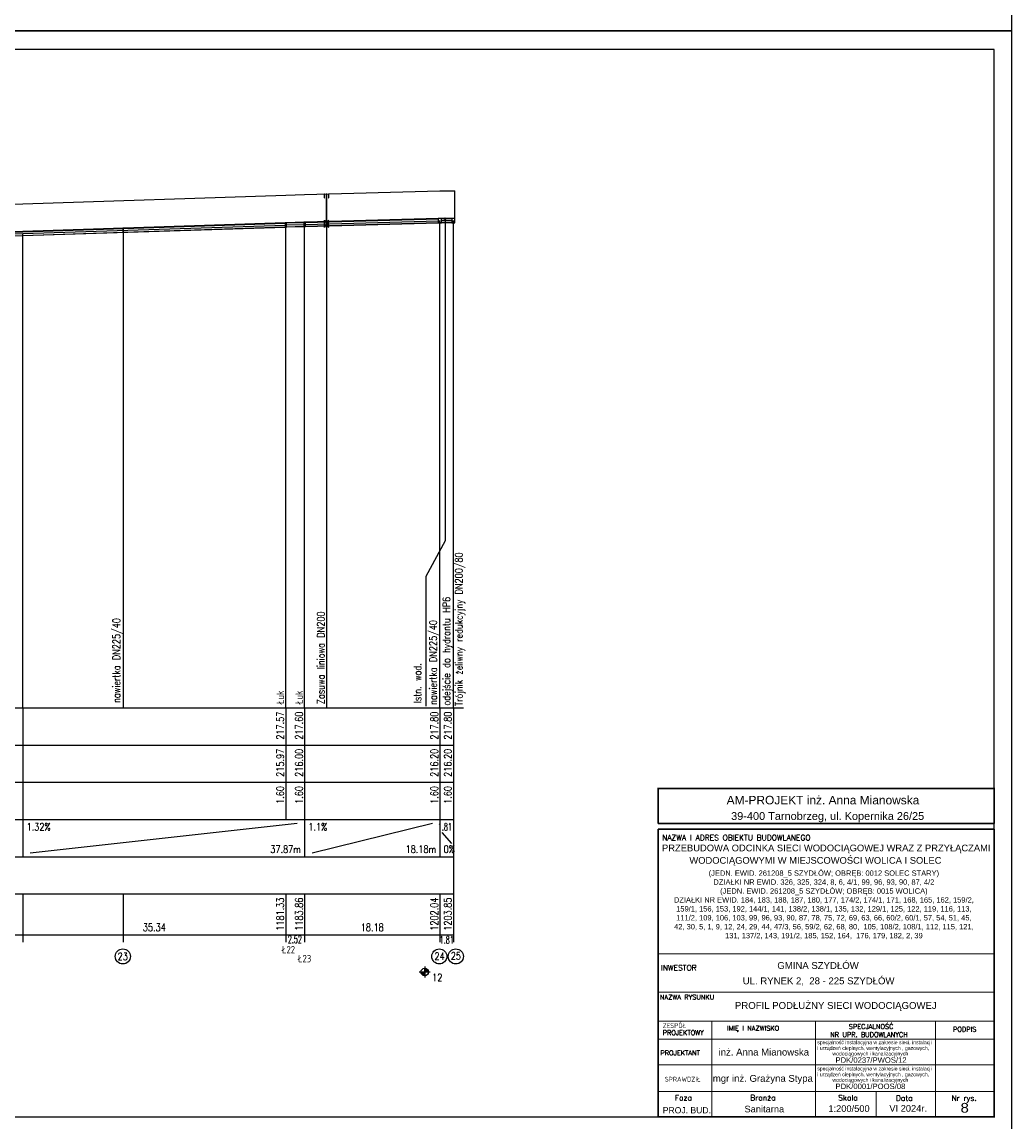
# Model space of a CAD drawing. Extents: x 122 to 1445, y -293 to 2085.
# Tile 35 of 38: x 955 to 1221, y 1195 to 1491. Entities that reach past the tile are written whole.
import ezdxf
from ezdxf.enums import TextEntityAlignment as Align

# ---------------------------------------------------------------- set-up
doc = ezdxf.new("R2010")
doc.units = 0
doc.header["$LTSCALE"] = 0.2
doc.header["$MEASUREMENT"] = 0
doc.layers.get('0').update_dxf_attribs({"color": 8, "linetype": 'CONTINUOUS'})
for name, color, linetype, lineweight in [('!!IS_COPIS', 7, 'CONTINUOUS', 15), ('ARKUSZ_OPIS', 5, 'CONTINUOUS', 30), ('COPIS', 7, 'CONTINUOUS', 13)]:
    doc.layers.add(name, color=color, linetype=linetype, lineweight=lineweight)
for name, color, linetype in [('Armatura', 7, 'CONTINUOUS'), ('Liczby', 7, 'CONTINUOUS'), ('Linie_opisowe', 7, 'CONTINUOUS'), ('Linie_tabeli', 7, 'CONTINUOUS'), ('Odcinki', 7, 'CONTINUOUS'), ('Opis_Arm', 7, 'CONTINUOUS'), ('Opis_PZ', 7, 'CONTINUOUS'), ('Opis_uzbr_p', 7, 'CONTINUOUS'), ('Osie', 7, 'CONTINUOUS'), ('Teren_istn', 3, 'CONTINUOUS'), ('Uzbr_podz', 7, 'CONTINUOUS'), ('warstwa_nr_0', 8, 'CONTINUOUS'), ('Wezly', 7, 'CONTINUOUS')]:
    doc.layers.add(name, color=color, linetype=linetype)
doc.styles.add('LOGO', font='arial.ttf')
doc.styles.add('R', font='arial.ttf')
doc.styles.add('RD', font='arial.ttf', dxfattribs={"width": 1.1})
doc.styles.add('S', font='simplex.shx', dxfattribs={"width": 0.9, "height": 2.1})
doc.styles.get("Standard").update_dxf_attribs({"font": 'txt.shx'})
doc.styles.add('TIMES', font='times.ttf')

msp = doc.modelspace()

# ---------------------------------------------------------------- linework, layer by layer
msp.add_line((1071.63787, 1438.30484), (1071.57929, 1445.74186))
at = {"layer": 'Armatura'}
for p, q in [((982.45537, 1435.69144), (982.36537, 1435.68844)), ((982.36537, 1435.68844), (982.36537, 1434.56344)), ((982.45537, 1435.66464), (982.36537, 1435.66164)), ((982.36537, 1434.59024), (982.45537, 1434.59314)), ((982.36537, 1434.56344), (982.45537, 1434.56644)), ((982.54537, 1435.69434), (982.45537, 1435.69144)), ((982.54537, 1435.66754), (982.45537, 1435.66464)), ((982.45537, 1434.59314), (982.54537, 1434.59614)), ((982.45537, 1434.56644), (982.54537, 1434.56934)), ((982.54537, 1434.56934), (982.54537, 1435.69434))]:
    msp.add_line(p, q, dxfattribs=at)
msp.add_lwpolyline([(1036.49827, 1444.85064, 0.05, 0.05, 0), (1037.72047, 1444.85064, 0.05, 0.05, 0)], format="xyseb", dxfattribs=at)
for points in [[(1036.49827, 1443.85064), (1036.55377, 1443.85064), (1036.55377, 1444.85064), (1036.49827, 1444.85064)], [(1037.05377, 1436.90064), (1037.16487, 1436.90064), (1037.16487, 1444.85064), (1037.05377, 1444.85064)], [(1037.66487, 1443.85064), (1037.72047, 1443.85064), (1037.72047, 1444.85064), (1037.66487, 1444.85064)], [(1036.55377, 1435.90064), (1036.55377, 1437.90064), (1037.66487, 1435.90064), (1037.66487, 1437.90064)]]:
    msp.add_lwpolyline(points, close=True, dxfattribs=at)
at = {"layer": 'COPIS'}
msp.add_line((1184.85851, 1203.64002), (1184.85851, 1196.76042), dxfattribs=at)
at = {"layer": 'COPIS', "color": 7, "lineweight": 40, "const_width": 0.46071}
for points in [[(1126.23992, 1275.62137), (1126.23992, 1285.04451), (1216.59527, 1285.04451), (1216.59527, 1275.62137)], [(1126.23992, 1275.62137), (1216.59527, 1275.62137)], [(1216.59527, 1274.14941), (1216.59527, 1196.76042), (1126.23992, 1196.76042), (1126.23992, 1274.14941)], [(1126.23992, 1274.14941), (1216.59527, 1274.14941)]]:
    msp.add_lwpolyline(points, dxfattribs=at)
at = {"layer": 'COPIS', "color": 7, "lineweight": 13}
for points in [[(1126.23992, 1240.6562), (1216.59527, 1240.6562)], [(1126.23992, 1230.35743), (1216.59527, 1230.35743)], [(1126.23992, 1222.49503), (1216.59527, 1222.49503)], [(1140.70059, 1222.49503), (1140.70059, 1196.76042)], [(1168.56715, 1222.49503), (1168.56715, 1196.76042)], [(1200.79802, 1222.49503), (1200.79802, 1196.76042)], [(1126.23992, 1217.65482), (1216.59527, 1217.65482)], [(1126.23992, 1210.74336), (1216.59527, 1210.74336)], [(1126.23992, 1203.64002), (1216.59527, 1203.64002)]]:
    msp.add_lwpolyline(points, dxfattribs=at)
at = {"layer": 'Liczby'}
for p, q in [((1062.62977, 1235.26944), (1064.39557, 1236.20844)), ((1062.66467, 1235.20904), (1064.36067, 1236.26884)), ((1062.70367, 1235.15114), (1064.32167, 1236.32674)), ((1062.74667, 1235.09614), (1064.27867, 1236.38174)), ((1062.79337, 1235.04424), (1064.23197, 1236.43364)), ((1062.84357, 1234.99584), (1064.18177, 1236.48204)), ((1062.89697, 1234.95094), (1064.12837, 1236.52694)), ((1062.95347, 1234.90994), (1064.07187, 1236.56794)), ((1063.01267, 1234.87294), (1064.01267, 1236.60494)), ((1063.07427, 1234.84014), (1063.95107, 1236.63774)), ((1063.13807, 1234.81174), (1063.88727, 1236.66614)), ((1063.20367, 1234.78784), (1063.82167, 1236.69004)), ((1063.27077, 1234.76864), (1063.75457, 1236.70924)), ((1063.33907, 1234.75414), (1063.68627, 1236.72374)), ((1063.40817, 1234.74444), (1063.61717, 1236.73344)), ((1063.47777, 1234.73954), (1063.54757, 1236.73834)), ((1063.51267, 1237.23894), (1063.51267, 1234.23894)), ((1062.01267, 1235.73894), (1065.01267, 1235.73894)), ((1062.51507, 1235.66914), (1064.51027, 1235.80874)), ((1062.52237, 1235.59974), (1064.50297, 1235.87814)), ((1062.53457, 1235.53104), (1064.49077, 1235.94684)), ((1062.55137, 1235.46334), (1064.47397, 1236.01454)), ((1062.57297, 1235.39694), (1064.45237, 1236.08094)), ((1062.59917, 1235.33224), (1064.42617, 1236.14564))]:
    msp.add_line(p, q, dxfattribs=at)
msp.add_circle((1063.51267, 1235.73894), 1, dxfattribs=at)
at = {"layer": 'Linie_opisowe'}
for p, q in [((982.45537, 1435.12894), (982.45537, 1306.73894)), ((1037.10937, 1436.90064), (1037.10937, 1306.73894))]:
    msp.add_line(p, q, dxfattribs=at)
msp.add_lwpolyline([(1069.02077, 1438.23894), (1069.02077, 1351.61776), (1063.77321, 1342.10204), (1063.77321, 1307.22321)], dxfattribs=at)
at = {"layer": 'Linie_tabeli'}
for p, q in [((258.52647, 1306.73894), (1073.90927, 1306.73894)), ((955.49537, 1306.73894), (955.49537, 1276.73894)), ((1026.18067, 1306.73894), (1026.18067, 1276.73894)), ((1031.22937, 1306.73894), (1031.22937, 1276.73894)), ((1067.59927, 1306.73894), (1067.59927, 1276.73894)), ((1071.20927, 1306.73894), (1071.20927, 1276.73894)), ((258.52647, 1296.73894), (1071.20927, 1296.73894)), ((258.52647, 1286.73894), (1071.20927, 1286.73894)), ((258.52647, 1276.73894), (1071.20927, 1276.73894)), ((955.49537, 1276.73894), (955.49537, 1266.73894)), ((957.49537, 1267.73894), (1029.22937, 1275.73894)), ((1031.22937, 1276.73894), (1031.22937, 1266.73894)), ((1033.22937, 1267.73894), (1065.59927, 1275.73894)), ((1067.59927, 1276.73894), (1067.59927, 1266.73894)), ((1071.20927, 1276.73894), (1071.20927, 1256.73894)), ((1068.09927, 1273.23894), (1070.70927, 1270.23894)), ((258.52647, 1266.73894), (1071.20927, 1266.73894)), ((258.52647, 1256.73894), (1071.20927, 1256.73894)), ((955.49537, 1256.73894), (955.49537, 1243.73894)), ((982.45537, 1256.73894), (982.45537, 1243.73894)), ((1026.18067, 1256.73894), (1026.18067, 1243.73894)), ((1031.22937, 1256.73894), (1031.22937, 1243.73894)), ((1067.59927, 1256.73894), (1067.59927, 1243.73894)), ((1071.20927, 1256.73894), (1071.20927, 1243.73894)), ((258.52647, 1245.73894), (1071.20927, 1245.73894))]:
    msp.add_line(p, q, dxfattribs=at)
msp.add_lwpolyline([(146.68012, 1196.76042), (1216.59527, 1196.76042), (1216.59527, 1483.76042), (146.68012, 1483.76042)], close=True, dxfattribs=at)
for points in [[(1067.59927, 1306.73894), (1067.59927, 1437.73894)], [(1071.20927, 1306.73894), (1071.20927, 1437.73894)], [(1026.18067, 1306.73894), (1026.18067, 1436.57224)], [(1031.22937, 1306.73894), (1031.22937, 1436.73894)], [(955.49537, 1306.73894), (955.49537, 1434.23894)]]:
    msp.add_lwpolyline(points, dxfattribs=at)
for centre in [(982.36912, 1239.92385), (1067.43924, 1239.92385), (1071.87428, 1239.92385)]:
    msp.add_circle(centre, 2.02278, dxfattribs=at)
at = {"layer": 'Odcinki'}
for points in [[(1026.39497, 1437.11504), (1031.01507, 1437.26754), (1031.01507, 1437.29434), (1026.39497, 1437.14184)], [(1031.44367, 1437.28054), (1067.17067, 1438.26284), (1067.17067, 1438.28964), (1031.44367, 1437.30734)], [(1068.02787, 1438.27464), (1070.78067, 1438.27464), (1070.78067, 1438.30144), (1068.02787, 1438.30144)], [(918.18087, 1433.49244), (955.49537, 1434.77464), (955.49537, 1434.80144), (918.18087, 1433.51924)], [(955.49537, 1434.77464), (1025.96647, 1437.10094), (1025.96647, 1437.12774), (955.49537, 1434.80144)], [(955.49537, 1433.70324), (1025.96647, 1436.02954), (1025.96647, 1436.00274), (955.49537, 1433.67644)], [(1026.39497, 1436.04364), (1031.01507, 1436.19614), (1031.01507, 1436.16934), (1026.39497, 1436.01684)], [(1031.44367, 1436.20914), (1067.17067, 1437.19144), (1067.17067, 1437.16464), (1031.44367, 1436.18234)], [(1068.02787, 1437.20324), (1070.78067, 1437.20324), (1070.78067, 1437.17644), (1068.02787, 1437.17644)], [(918.18087, 1432.42104), (955.49537, 1433.70324), (955.49537, 1433.67644), (918.18087, 1432.39424)]]:
    msp.add_lwpolyline(points, close=True, dxfattribs=at)
for points in [[(1071.63787, 1438.30484), (1071.63787, 1438.27804)], [(1071.63787, 1437.17984), (1071.63787, 1437.20664)]]:
    msp.add_lwpolyline(points, dxfattribs=at)
at = {"layer": 'Osie'}
for p, q in [((1031.44367, 1436.74484), (1067.17067, 1437.72714)), ((1068.02787, 1437.73894), (1070.78067, 1437.73894)), ((955.49537, 1434.23894), (1025.96647, 1436.56524)), ((1026.39497, 1436.57934), (1031.01507, 1436.73184)), ((918.18087, 1432.95674), (955.49537, 1434.23894))]:
    msp.add_line(p, q, dxfattribs=at)
at = {"layer": 'Teren_istn'}
msp.add_lwpolyline([(258.52647, 1403.73894), (361.80977, 1407.38894), (469.90647, 1415.23894), (499.85597, 1415.73894), (524.96217, 1418.08894), (555.15917, 1419.85374), (587.41697, 1421.73894), (660.71457, 1426.73894), (702.15047, 1430.23894), (718.87777, 1436.73894), (764.14577, 1437.23894), (810.97927, 1437.83894), (862.90727, 1439.23894), (868.18747, 1439.23894), (912.00487, 1440.74454), (917.96657, 1440.94944), (955.49537, 1442.23894), (1026.18067, 1444.57224), (1031.22937, 1444.73894), (1067.59927, 1445.73894), (1071.20927, 1445.73894), (1071.57929, 1445.74186)], dxfattribs=at)
at = {"layer": 'Uzbr_podz'}
for radius in [0.2362, 0.225]:
    msp.add_circle((1069.02077, 1438.23894), radius, dxfattribs=at)
at = {"layer": 'warstwa_nr_0'}
for points in [[(121.68012, 1488.76042), (1221.37834, 1488.76042), (1221.37834, 1785.76042), (121.68012, 1785.76042)], [(121.68012, 1191.76042), (1221.37834, 1191.76042), (1221.37834, 1488.76042), (121.68012, 1488.76042)]]:
    msp.add_lwpolyline(points, close=True, dxfattribs=at)
at = {"layer": 'Wezly'}
for p, q in [((1031.22937, 1437.30144), (1031.01507, 1437.29434)), ((1031.01507, 1437.29434), (1031.01507, 1436.16934)), ((1031.44367, 1437.30734), (1031.22937, 1437.30144)), ((1031.44367, 1436.18234), (1031.44367, 1437.30734)), ((1067.59927, 1438.30144), (1067.17067, 1438.28964)), ((1067.17067, 1438.28964), (1067.17067, 1437.16464)), ((1067.59927, 1438.27464), (1067.17067, 1438.26284)), ((1068.02787, 1438.30144), (1067.59927, 1438.30144)), ((1068.02787, 1438.27464), (1067.59927, 1438.27464)), ((1068.02787, 1437.17644), (1068.02787, 1438.30144)), ((1071.20927, 1438.30144), (1070.78067, 1438.30144)), ((1070.78067, 1438.30144), (1070.78067, 1437.17644)), ((1071.20927, 1438.27464), (1070.78067, 1438.27464)), ((1071.63787, 1438.30484), (1071.20927, 1438.30144)), ((1071.63787, 1438.27804), (1071.20927, 1438.27464)), ((1071.63787, 1437.17984), (1071.63787, 1438.30484)), ((1026.18067, 1437.13474), (1025.96647, 1437.12774)), ((1025.96647, 1437.12774), (1025.96647, 1436.00274)), ((1026.18067, 1437.10804), (1025.96647, 1437.10094)), ((1025.96647, 1436.02954), (1026.18067, 1436.03654)), ((1025.96647, 1436.00274), (1026.18067, 1436.00974)), ((1026.39497, 1437.14184), (1026.18067, 1437.13474)), ((1026.39497, 1437.11504), (1026.18067, 1437.10804)), ((1026.18067, 1436.03654), (1026.39497, 1436.04364)), ((1026.18067, 1436.00974), (1026.39497, 1436.01684)), ((1026.39497, 1436.01684), (1026.39497, 1437.14184)), ((1031.22937, 1437.27464), (1031.01507, 1437.26754)), ((1031.01507, 1436.19614), (1031.22937, 1436.20324)), ((1031.01507, 1436.16934), (1031.22937, 1436.17644)), ((1031.44367, 1437.28054), (1031.22937, 1437.27464)), ((1031.22937, 1436.20324), (1031.44367, 1436.20914)), ((1031.22937, 1436.17644), (1031.44367, 1436.18234)), ((1067.17067, 1437.19144), (1067.59927, 1437.20324)), ((1067.17067, 1437.16464), (1067.59927, 1437.17644)), ((1067.59927, 1437.20324), (1068.02787, 1437.20324)), ((1067.59927, 1437.17644), (1068.02787, 1437.17644)), ((1070.78067, 1437.20324), (1071.20927, 1437.20324)), ((1070.78067, 1437.17644), (1071.20927, 1437.17644)), ((1071.20927, 1437.20324), (1071.63787, 1437.20664)), ((1071.20927, 1437.17644), (1071.63787, 1437.17984))]:
    msp.add_line(p, q, dxfattribs=at)

# ---------------------------------------------------------------- texts
at = {"layer": '!!IS_COPIS', "color": 7, "style": 'RD'}
for s, p in [('GMINA SZYDŁÓW ', (1158.29829, 1236.5593)), ('UL. RYNEK 2,  28 - 225 SZYDŁÓW ', (1149.0036, 1232.43028)), ('PROFIL PODŁUŻNY SIECI WODOCIĄGOWEJ', (1146.90886, 1225.81231))]:
    msp.add_text(s, height=1.8435681, dxfattribs=at).set_placement(p)
at = {"layer": 'ARKUSZ_OPIS', "color": 0, "insert": (1170.81212, 1253.78368), "char_height": 1.44, "width": 80.8599441, "attachment_point": 5, "style": 'TIMES'}
msp.add_mtext('{\\fArial|b0|i0|c238|p34;(JEDN. EWID. 261208_5 SZYDŁÓW; OBRĘB: 0012 SOLEC STARY)\\PDZIAŁKI NR EWID. 326, 325, 324, 8, 6, 4/1, 99, 96, 93, 90, 87, 4/2\\P(JEDN. EWID. 261208_5 SZYDŁÓW; OBRĘB: 0015 WOLICA)\\PDZIAŁKI NR EWID. 184, 183, 188, 187, 180, 177, 174/2, 174/1, 171, 168, 165, 162, 159/2, 159/1, 156, 153, 192, 144/1, 141, 138/2, 138/1, 135, 132, 129/1, 125, 122, 119, 116, 113, 111/2, 109, 106, 103, 99, 96, 93, 90, 87, 78, 75, 72, 69, 63, 66, 60/2, 60/1, 57, 54, 51, 45, 42, 30, 5, 1, 9, 12, 24, 29, 44, 47/3, 56, 59/2, 62, 68, 80,  105, 108/2, 108/1, 112, 115, 121, 131, 137/2, 143, 191/2, 185, 152, 164,  176, 179, 182, 2, 39}', dxfattribs=at)
at = {"layer": 'COPIS', "style": 'LOGO'}
for s, height, p in [('AM-PROJEKT inż. Anna Mianowska', 2.2926758, (1144.67576, 1280.80051)), ('39-400 Tarnobrzeg, ul. Kopernika 26/25', 2.1016195, (1145.87943, 1276.61893))]:
    msp.add_text(s, height=height, dxfattribs=at).set_placement(p)
at = {"layer": 'COPIS', "color": 7, "lineweight": 13, "style": 'S'}
for s, height, p in [('NAZWA I ADRES OBIEKTU BUDOWLANEGO', 1.4742622, (1127.35653, 1271.11088)), ('INWESTOR', 1.474262, (1127.00562, 1236.13985)), ('NAZWA RYSUNKU', 1.2899794, (1126.74836, 1228.33156)), ('ZESPÓŁ', 1.289979, (1127.48573, 1220.67886)), ('IMIĘ I NAZWISKO', 1.2899794, (1144.74957, 1219.9755)), ('SPECJALNOŚĆ ', 1.2899794, (1177.50417, 1220.41322)), ('PROJEKTOWY', 1.289979, (1127.48573, 1218.76189)), ('NR UPR. BUDOWLANYCH', 1.2899794, (1172.51093, 1218.2482)), ('PODPIS', 1.289979, (1205.53603, 1219.69155)), ('PROJEKTANT', 1.289979, (1126.86878, 1213.33573)), ('SPRAWDZIŁ', 1.289979, (1128.04073, 1206.27135)), ('Faza', 1.474262, (1130.74872, 1201.16594)), ('Branża', 1.474262, (1151.0404, 1201.21306)), ('Skala', 1.474262, (1174.68545, 1201.1864)), ('Data', 1.474262, (1190.17617, 1201.0984)), ('Nr rys.', 1.474262, (1205.12544, 1201.0984))]:
    msp.add_text(s, height=height, dxfattribs=at).set_placement(p)
at = {"layer": 'COPIS', "color": 7, "lineweight": 9, "style": 'R'}
for s, p in [('PRZEBUDOWA ODCINKA SIECI WODOCIĄGOWEJ WRAZ Z PRZYŁĄCZAMI ', (1127.31304, 1268.18435)), ('WODOCIĄGOWYMI W MIEJSCOWOŚCI WOLICA I SOLEC ', (1134.66865, 1264.83938))]:
    msp.add_text(s, height=1.8, dxfattribs=at).set_placement(p)
at = {"layer": 'COPIS', "color": 7, "style": 'RD'}
for s, height, p in [('inż. Anna Mianowska', 1.8428278, (1142.50193, 1213.28265)), ('specjalność instalacyjna w zakresie sieci, instalacji ', 0.9828, (1169.02774, 1216.32845)), ('i urządzeń cieplnych, wentylacyjnych , gazowych, ', 0.9828, (1169.02774, 1214.77129)), ('wodociągowych i kanalizacyjnych', 0.9828, (1173.11008, 1213.28595)), ('PDK/0237/PWOS/12', 1.4742, (1173.93308, 1211.32621)), ('specjalność instalacyjna w zakresie sieci, instalacji ', 0.9828, (1169.02774, 1209.25923)), ('mgr inż. Grażyna Stypa', 1.8428278, (1140.95913, 1206.21344)), ('i urządzeń cieplnych, wentylacyjnych , gazowych, ', 0.9828, (1169.02774, 1207.70208)), ('wodociągowych i kanalizacyjnych', 0.9828, (1173.11008, 1206.21673)), ('PDK/0001/POOS/08', 1.4742, (1173.93308, 1204.25699)), ('PROJ. BUD.', 1.653426, (1127.49823, 1197.74171)), ('Sanitarna', 1.7857, (1149.46501, 1197.9889)), ('1:200/500', 1.7857, (1172.01673, 1198.11942)), ('VI 2024r.', 1.7857, (1188.4145, 1198.17412))]:
    msp.add_text(s, height=height, dxfattribs=at).set_placement(p)
at = {"layer": 'COPIS', "color": 7, "style": 'RD', "width": 1.1}
msp.add_text('8', height=2.62603, dxfattribs=at).set_placement((1207.54033, 1197.90715))
at = {"layer": 'Liczby', "width": 0.8}
for s, p in [('217.57', (1025.68067, 1305.73894)), ('217.60', (1030.72937, 1305.73894)), ('217.80', (1067.09927, 1305.73894)), ('217.80', (1070.70927, 1305.73894)), ('215.97', (1025.68067, 1295.73894)), ('216.00', (1030.72937, 1295.73894)), ('216.20', (1067.09927, 1295.73894)), ('216.20', (1070.70927, 1295.73894)), ('1.60', (1025.68067, 1285.73894)), ('1.60', (1030.72937, 1285.73894)), ('1.60', (1067.09927, 1285.73894)), ('1.60', (1070.70927, 1285.73894)), ('1181.33', (1025.68067, 1255.73894)), ('1183.86', (1030.72937, 1255.73894)), ('1202.04', (1067.09927, 1255.73894)), ('1203.85', (1070.70927, 1255.73894))]:
    msp.add_text(s, height=2, rotation=90, dxfattribs=at).set_placement(p, align=Align.RIGHT)
for s, p in [('1.32%', (956.49537, 1273.73894)), ('1.1%', (1032.22937, 1273.73894)), ('0%', (1068.59927, 1267.73894)), ('12', (1065.51267, 1233.23894))]:
    msp.add_text(s, height=2, dxfattribs=at).set_placement(p)
at = {"layer": 'Liczby'}
for s, width, p in [('1.81', 0.6, (1070.83313, 1273.78015)), ('37.87m', 0.8, (1030.22937, 1267.73894)), ('18.18m', 0.8, (1066.59927, 1267.73894))]:
    msp.add_text(s, height=2, dxfattribs=dict(at, width=width)).set_placement(p, align=Align.RIGHT)
for s, width, p in [('35.34', 0.8, (990.83807, 1246.73894)), ('18.18', 0.8, (1049.41427, 1246.73894)), ('2.52', 0.6, (1028.60322, 1243.52497)), ('1.81', 0.6, (1069.44014, 1243.37414)), (' Ł22', 0.8, (1026.18067, 1240.73894)), ('23', 0.8, (982.34181, 1238.91188)), ('Ł23', 0.8, (1031.22937, 1238.33894)), ('24', 0.8, (1067.51449, 1238.97023)), ('25', 0.8, (1071.88069, 1239.06261))]:
    msp.add_text(s, height=2, dxfattribs=dict(at, width=width)).set_placement(p, align=Align.CENTER)
at = {"layer": 'Opis_Arm', "width": 0.8}
msp.add_text('Zasuwa liniowa DN200', height=2, rotation=90, dxfattribs=at).set_placement((1036.60937, 1307.73894))
at = {"layer": 'Opis_PZ', "width": 0.8}
for s, p in [('Trójnik żeliwny redukcyjny DN200/80', (1073.71516, 1307.24924)), ('odejście do hydrantu HP6', (1070.36438, 1307.35502)), ('nawiertka DN225/40', (981.62998, 1308.06196)), ('nawiertka DN225/40', (1066.76844, 1307.5444)), ('Łuk', (1025.68067, 1307.73894)), ('Łuk', (1030.72937, 1307.73894))]:
    msp.add_text(s, height=2, rotation=90, dxfattribs=at).set_placement(p)
at = {"layer": 'Opis_uzbr_p', "width": 0.8}
msp.add_text('Istn. wod. ', height=2, rotation=90, dxfattribs=at).set_placement((1062.55473, 1307.99809))

doc.saveas('drawing.dxf')
